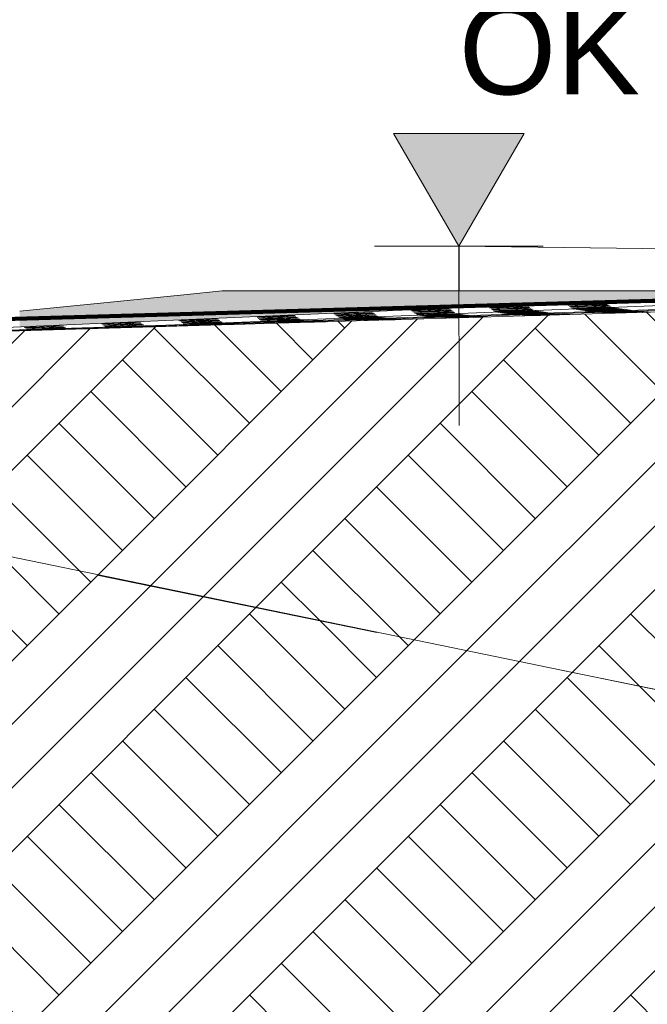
# Model space of a CAD drawing. Header units: metres. Extents: x -52 to 321, y -8 to 26.
# Tile 94 of 256: x 280.92 to 282.32, y -1.79 to 0.4. Entities that reach past the tile are written whole.
import ezdxf

# ---------------------------------------------------------------- set-up
doc = ezdxf.new("R2010")
doc.units = ezdxf.units.M
doc.header["$MEASUREMENT"] = 0
doc.linetypes.add('Strichlinie weit', pattern=[1.058333, 0.635, -0.423333])
for name, color, linetype in [('10 Stützmauer', 7, 'Continuous'), ('60 Auffüllung gesamt', 7, 'Continuous'), ('60 Gelände 2D Übersicht', 7, 'Continuous'), ('60 Gelände Hänle', 7, 'Continuous'), ('94 Genehmigungsplanung Bemaßung', 7, 'Continuous')]:
    doc.layers.add(name, color=color, linetype=linetype)
doc.styles.add('ERSTELLTER_STIL_2', font='arial.ttf')
pattern_1 = [(45, (33626.11544, -0.00275), (-0.2121320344, 0.2121320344), []), (45, (33626.0447, 0.06797), (-0.424264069, 0.424264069), []), (45, (33625.974, 0.1387), (-0.424264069, 0.424264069), []), (135, (33625.9033, 0.20939), (0.07071067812, 0.07071067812), [0.3, -0.3])]

msp = doc.modelspace()

# ---------------------------------------------------------------- hatches: boundary and pattern name
at = {"layer": '10 Stützmauer', "linetype": 'Continuous', "lineweight": 0, "true_color": 0x000000}
msp.add_hatch(color=18, dxfattribs=at).paths.add_polyline_path([(281.9008, -0.2027), (281.9019, -0.2027), (281.9019, -0.1027), (281.9008, -0.1027)])
at = {"layer": '60 Auffüllung gesamt', "linetype": 'Continuous', "lineweight": 18, "true_color": 0xffa8a8}
h = msp.add_hatch(dxfattribs=at)
h.set_pattern_fill('Boden__gewachsen_0002', color=21, style=0, pattern_type=2)
h.set_pattern_definition(pattern_1)
h.paths.add_polyline_path([(279.1961, -0.3426), (279.1961, -0.4426), (282.6232, -1.1489), (283.7799, -1.3923), (283.7799, -0.2027), (282.6232, -0.2412)])
at = {"layer": '60 Auffüllung gesamt', "linetype": 'Continuous', "lineweight": 0, "true_color": 0x000000}
for points in [[(281.2887, -0.2116), (281.1102, -0.2295), (281.1102, -0.2749), (281.2887, -0.267)], [(281.3736, -0.2027), (281.2887, -0.2116), (281.2887, -0.267), (281.3736, -0.2633)], [(281.3736, -0.2027), (281.3736, -0.2633), (281.4791, -0.2587), (281.4791, -0.2027)], [(281.6389, -0.2027), (281.4791, -0.2027), (281.4791, -0.2587), (281.6389, -0.2517)], [(281.7897, -0.2027), (281.6389, -0.2027), (281.6389, -0.2517), (281.7897, -0.245)], [(281.9313, -0.2027), (281.7897, -0.2027), (281.7897, -0.245), (281.9313, -0.2388)], [(281.9313, -0.2027), (281.9313, -0.2388), (282.0637, -0.233), (282.0637, -0.2027)], [(282.1868, -0.2027), (282.0637, -0.2027), (282.0637, -0.233), (282.1868, -0.2276)], [(282.3004, -0.2027), (282.1868, -0.2027), (282.1868, -0.2276), (282.3004, -0.2226)], [(282.4045, -0.2027), (282.3004, -0.2027), (282.3004, -0.2226), (282.4045, -0.218)], [(280.9231, -0.2474), (280.9231, -0.2831), (281.1102, -0.2749), (281.1102, -0.2295)]]:
    msp.add_hatch(color=18, dxfattribs=at).paths.add_polyline_path(points)
at = {"layer": '60 Gelände Hänle', "linetype": 'Continuous', "lineweight": 18, "true_color": 0x9f9f9f}
h = msp.add_hatch(dxfattribs=at)
h.set_pattern_fill('Boden__gewachsen_0002', color=253, style=0, pattern_type=2)
h.set_pattern_definition(pattern_1)
h.paths.add_polyline_path([(283.7799, -3.1027), (283.7799, -1.3923), (282.6232, -1.1489), (279.1961, -0.4426), (279.1961, -3.1027)])
at = {"layer": '94 Genehmigungsplanung Bemaßung', "linetype": 'Continuous', "lineweight": 13}
msp.add_hatch(color=7, dxfattribs=at).paths.add_polyline_path([(281.9008, -0.1027), (282.0461, 0.1476), (281.7556, 0.1476)])

# ---------------------------------------------------------------- linework, layer by layer
at = {"layer": '10 Stützmauer', "color": 7, "linetype": 'Continuous', "lineweight": 13}
for p, q in [((281.9008, -0.1027), (281.9008, -0.2027)), ((281.9008, -0.1027), (281.9019, -0.1027)), ((281.9019, -0.1027), (281.9019, -0.2027)), ((286.1352, -0.1625), (281.9019, -0.1027))]:
    msp.add_line(p, q, dxfattribs=at)
at = {"layer": '60 Auffüllung gesamt', "color": 255, "linetype": 'Continuous', "lineweight": 18}
for p, q in [((279.9156, -0.3213), (283.6542, -0.2027)), ((280.2386, -0.3118), (283.7439, -0.2027)), ((280.4136, -0.3055), (282.7515, -0.2027)), ((281.1102, -0.2295), (281.2887, -0.2116)), ((281.2127, -0.2802), (283.1709, -0.2027)), ((281.2887, -0.2116), (281.3736, -0.2027)), ((281.3736, -0.2027), (281.4791, -0.2027)), ((281.4791, -0.2027), (281.6389, -0.2027)), ((281.6389, -0.2027), (281.7897, -0.2027)), ((281.7897, -0.2027), (281.9313, -0.2027)), ((281.9313, -0.2027), (282.0637, -0.2027)), ((282.0637, -0.2027), (282.1868, -0.2027)), ((282.1868, -0.2027), (282.3004, -0.2027)), ((282.3004, -0.2027), (282.4045, -0.2027)), ((282.3027, -0.2507), (283.7439, -0.2027)), ((280.9231, -0.2474), (281.1102, -0.2295)), ((281.965, -0.2375), (282.0516, -0.2341)), ((281.9675, -0.2393), (282.0541, -0.2359)), ((281.9701, -0.2412), (282.0567, -0.2378)), ((281.9726, -0.243), (282.0592, -0.2396)), ((281.9777, -0.2369), (282.0213, -0.2354)), ((281.9802, -0.2387), (282.0238, -0.2373)), ((281.9827, -0.2406), (282.0263, -0.2391)), ((281.9852, -0.2424), (282.0288, -0.2409)), ((282.0009, -0.2361), (282.0439, -0.2342)), ((282.0034, -0.2379), (282.0464, -0.236)), ((282.006, -0.2397), (282.0489, -0.2378)), ((282.0085, -0.2416), (282.0515, -0.2396)), ((282.137, -0.2298), (282.2236, -0.2264)), ((282.1395, -0.2316), (282.2261, -0.2282)), ((282.142, -0.2334), (282.2286, -0.23)), ((282.1445, -0.2353), (282.2311, -0.2319)), ((282.147, -0.2371), (282.2336, -0.2337)), ((282.1495, -0.2389), (282.2361, -0.2355)), ((282.1521, -0.231), (282.1957, -0.2295)), ((282.1521, -0.2408), (282.2387, -0.2373)), ((282.1528, -0.2291), (282.1932, -0.2277)), ((282.1546, -0.2328), (282.1983, -0.2314)), ((282.1546, -0.2426), (282.2412, -0.2392)), ((282.1571, -0.2432), (282.2437, -0.2398)), ((282.1572, -0.2347), (282.2008, -0.2332)), ((282.1596, -0.2436), (282.2462, -0.2401)), ((282.1597, -0.2365), (282.2033, -0.235)), ((282.1621, -0.2439), (282.2487, -0.2405)), ((282.1622, -0.2383), (282.2058, -0.2368)), ((282.1646, -0.2443), (282.2512, -0.2409)), ((282.1647, -0.2401), (282.2083, -0.2387)), ((282.1672, -0.242), (282.2108, -0.2405)), ((282.1697, -0.2427), (282.2133, -0.241)), ((282.1729, -0.2283), (282.2159, -0.2264)), ((282.1754, -0.2302), (282.2184, -0.2282)), ((282.1779, -0.232), (282.2209, -0.2301)), ((282.1804, -0.2338), (282.2234, -0.2319)), ((282.1829, -0.2357), (282.2259, -0.2337)), ((282.1854, -0.2375), (282.2284, -0.2356)), ((282.1879, -0.2393), (282.2309, -0.2374)), ((282.1905, -0.2411), (282.2334, -0.2392)), ((282.193, -0.2418), (282.236, -0.24)), ((282.1955, -0.2421), (282.2385, -0.2404)), ((282.198, -0.2425), (282.241, -0.2407)), ((282.2005, -0.2429), (282.2435, -0.2411)), ((282.3114, -0.2239), (282.398, -0.2205)), ((282.314, -0.2257), (282.4006, -0.2223)), ((282.3165, -0.2275), (282.4031, -0.2241)), ((282.319, -0.2294), (282.4056, -0.2259)), ((281.4492, -0.2607), (281.5358, -0.2573)), ((281.4517, -0.2626), (281.5383, -0.2592)), ((281.4542, -0.2644), (281.5408, -0.261)), ((281.4567, -0.2662), (281.5433, -0.2628)), ((281.4618, -0.2601), (281.5054, -0.2587)), ((281.4643, -0.262), (281.508, -0.2605)), ((281.4668, -0.2638), (281.5105, -0.2623)), ((281.4851, -0.2593), (281.5281, -0.2574)), ((281.4876, -0.2611), (281.5306, -0.2592)), ((281.4901, -0.263), (281.5331, -0.261)), ((281.4926, -0.2648), (281.5356, -0.2629)), ((281.6211, -0.253), (281.7077, -0.2496)), ((281.6236, -0.2548), (281.7103, -0.2514)), ((281.6262, -0.2567), (281.7128, -0.2532)), ((281.6287, -0.2585), (281.7153, -0.2551)), ((281.6312, -0.2603), (281.7178, -0.2569)), ((281.6337, -0.2621), (281.7203, -0.2587)), ((281.6338, -0.2524), (281.6774, -0.2509)), ((281.6362, -0.2636), (281.7228, -0.2601)), ((281.6363, -0.2542), (281.6799, -0.2527)), ((281.6387, -0.2639), (281.7253, -0.2605)), ((281.6388, -0.256), (281.6824, -0.2546)), ((281.6412, -0.2643), (281.7278, -0.2609)), ((281.6413, -0.2579), (281.6849, -0.2564)), ((281.6437, -0.2646), (281.7303, -0.2612)), ((281.6438, -0.2597), (281.6874, -0.2582)), ((281.6463, -0.2615), (281.6899, -0.2601)), ((281.6463, -0.265), (281.7329, -0.2616)), ((281.6488, -0.263), (281.6925, -0.2614)), ((281.6488, -0.2653), (281.7354, -0.2619)), ((281.6513, -0.2657), (281.7379, -0.2623)), ((281.6514, -0.2634), (281.695, -0.2617)), ((281.6538, -0.2661), (281.7404, -0.2626)), ((281.6539, -0.2637), (281.6975, -0.2621)), ((281.6564, -0.2641), (281.7, -0.2624)), ((281.657, -0.2516), (281.7, -0.2496)), ((281.6589, -0.2645), (281.7025, -0.2628)), ((281.6595, -0.2534), (281.7025, -0.2515)), ((281.6621, -0.2552), (281.705, -0.2533)), ((281.6646, -0.2571), (281.7076, -0.2551)), ((281.6671, -0.2589), (281.7101, -0.2569)), ((281.6696, -0.2607), (281.7126, -0.2588)), ((281.6721, -0.2621), (281.7151, -0.2604)), ((281.6746, -0.2625), (281.7176, -0.2607)), ((281.6771, -0.2628), (281.7201, -0.2611)), ((281.6796, -0.2632), (281.7226, -0.2615)), ((281.6821, -0.2636), (281.7251, -0.2618)), ((281.6847, -0.2639), (281.7276, -0.2622)), ((281.6872, -0.2643), (281.7302, -0.2625)), ((281.6897, -0.2646), (281.7327, -0.2629)), ((281.6964, -0.2648), (281.7429, -0.263)), ((281.7931, -0.2453), (281.8797, -0.2418)), ((281.7956, -0.2471), (281.8822, -0.2437)), ((281.7981, -0.2489), (281.8847, -0.2455)), ((281.8006, -0.2507), (281.8872, -0.2473)), ((281.8031, -0.2526), (281.8897, -0.2492)), ((281.8056, -0.2544), (281.8922, -0.251)), ((281.8057, -0.2447), (281.8493, -0.2432)), ((281.8082, -0.2465), (281.8518, -0.245)), ((281.8082, -0.2562), (281.8948, -0.2528)), ((281.8107, -0.2483), (281.8544, -0.2468)), ((281.8107, -0.2569), (281.8973, -0.2535)), ((281.812, -0.2612), (281.8986, -0.2585)), ((281.8132, -0.2573), (281.8998, -0.2538)), ((281.8133, -0.2501), (281.8569, -0.2487)), ((281.8145, -0.2612), (281.9011, -0.2585)), ((281.8157, -0.2576), (281.9023, -0.2542)), ((281.8158, -0.252), (281.8594, -0.2505)), ((281.817, -0.2612), (281.9036, -0.2585)), ((281.8182, -0.258), (281.9048, -0.2545)), ((281.8183, -0.2538), (281.8619, -0.2523)), ((281.8195, -0.2613), (281.9061, -0.2585)), ((281.8207, -0.2583), (281.9073, -0.2549)), ((281.8208, -0.2556), (281.8644, -0.2541)), ((281.822, -0.2613), (281.9086, -0.2585)), ((281.8232, -0.2587), (281.9098, -0.2553)), ((281.8233, -0.2564), (281.8669, -0.2547)), ((281.8246, -0.2613), (281.9112, -0.2585)), ((281.8247, -0.2608), (281.8683, -0.2595)), ((281.8257, -0.259), (281.9123, -0.2556)), ((281.8258, -0.2567), (281.8694, -0.2551)), ((281.8271, -0.2613), (281.9137, -0.2585)), ((281.8272, -0.2608), (281.8708, -0.2595)), ((281.8282, -0.2594), (281.9148, -0.256)), ((281.8283, -0.2571), (281.8719, -0.2554)), ((281.829, -0.2438), (281.872, -0.2419)), ((281.8296, -0.2613), (281.9162, -0.2585)), ((281.8297, -0.2608), (281.8733, -0.2595)), ((281.8308, -0.2574), (281.8745, -0.2558)), ((281.8308, -0.2598), (281.9174, -0.2563)), ((281.8315, -0.2457), (281.8745, -0.2437)), ((281.8321, -0.2613), (281.9187, -0.2585)), ((281.8322, -0.2608), (281.8758, -0.2595)), ((281.8333, -0.2578), (281.877, -0.2561)), ((281.8333, -0.2601), (281.9199, -0.2567)), ((281.834, -0.2475), (281.877, -0.2455)), ((281.8346, -0.2613), (281.9212, -0.2585)), ((281.8347, -0.2609), (281.8783, -0.2595)), ((281.8359, -0.2582), (281.8795, -0.2565)), ((281.8365, -0.2493), (281.8795, -0.2474)), ((281.8371, -0.2613), (281.9237, -0.2586)), ((281.8372, -0.2609), (281.8808, -0.2595)), ((281.8384, -0.2585), (281.882, -0.2568)), ((281.839, -0.2511), (281.882, -0.2492)), ((281.8396, -0.2613), (281.9262, -0.2586)), ((281.8397, -0.2609), (281.8833, -0.2595)), ((281.8409, -0.2589), (281.8845, -0.2572)), ((281.8415, -0.253), (281.8845, -0.251)), ((281.8421, -0.2613), (281.9287, -0.2586)), ((281.8422, -0.2609), (281.8859, -0.2595)), ((281.8429, -0.2602), (281.9224, -0.257)), ((281.8434, -0.2592), (281.887, -0.2576)), ((281.8441, -0.2548), (281.887, -0.2529)), ((281.8446, -0.2613), (281.9313, -0.2586)), ((281.8448, -0.2609), (281.8884, -0.2595)), ((281.8459, -0.2596), (281.8895, -0.2579)), ((281.8466, -0.2555), (281.8896, -0.2537)), ((281.8472, -0.2613), (281.9338, -0.2586)), ((281.8473, -0.2609), (281.8909, -0.2595)), ((281.8479, -0.2601), (281.8909, -0.2587)), ((281.8484, -0.2599), (281.892, -0.2583)), ((281.8491, -0.2558), (281.8921, -0.2541)), ((281.8497, -0.2613), (281.9363, -0.2586)), ((281.8498, -0.2609), (281.8934, -0.2595)), ((281.8504, -0.2601), (281.8934, -0.2587)), ((281.8516, -0.2562), (281.8946, -0.2544)), ((281.8522, -0.2613), (281.9388, -0.2586)), ((281.8523, -0.2609), (281.8959, -0.2595)), ((281.8529, -0.2601), (281.8959, -0.2587)), ((281.8541, -0.2565), (281.8971, -0.2548)), ((281.8547, -0.2613), (281.9413, -0.2586)), ((281.8548, -0.2609), (281.8984, -0.2595)), ((281.8554, -0.2601), (281.8984, -0.2587)), ((281.8566, -0.2569), (281.8996, -0.2551)), ((281.8572, -0.2613), (281.9438, -0.2586)), ((281.8573, -0.2609), (281.9009, -0.2595)), ((281.8579, -0.2601), (281.9009, -0.2587)), ((281.8591, -0.2573), (281.9021, -0.2555)), ((281.8597, -0.2614), (281.8709, -0.261)), ((281.8598, -0.2609), (281.9034, -0.2595)), ((281.8604, -0.2601), (281.9034, -0.2588)), ((281.8616, -0.2576), (281.9046, -0.2559)), ((281.8622, -0.2616), (281.9488, -0.2587)), ((281.8623, -0.2609), (281.9059, -0.2595)), ((281.863, -0.2601), (281.9059, -0.2588)), ((281.8641, -0.258), (281.9071, -0.2562)), ((281.8647, -0.2618), (281.9513, -0.2589)), ((281.8648, -0.2609), (281.9085, -0.2596)), ((281.8655, -0.2601), (281.9084, -0.2588)), ((281.8667, -0.2583), (281.9096, -0.2566)), ((281.8673, -0.262), (281.9539, -0.2591)), ((281.8674, -0.2609), (281.911, -0.2596)), ((281.868, -0.2601), (281.911, -0.2588)), ((281.8692, -0.2587), (281.9122, -0.2569)), ((281.8698, -0.2623), (281.9564, -0.2594)), ((281.8699, -0.2609), (281.9135, -0.2596)), ((281.8705, -0.2602), (281.9135, -0.2588)), ((281.8709, -0.261), (281.9463, -0.2586)), ((281.8717, -0.259), (281.9147, -0.2573)), ((281.8723, -0.2625), (281.9589, -0.2596)), ((281.8724, -0.2609), (281.916, -0.2596)), ((281.873, -0.2602), (281.916, -0.2588)), ((281.8748, -0.2627), (281.9614, -0.2598)), ((281.8749, -0.2611), (281.9185, -0.2597)), ((281.8755, -0.2602), (281.9185, -0.2588)), ((281.8773, -0.2629), (281.9639, -0.26)), ((281.8774, -0.2614), (281.921, -0.26)), ((281.878, -0.2602), (281.921, -0.2588)), ((281.8798, -0.2631), (281.9664, -0.2603)), ((281.8799, -0.2616), (281.9235, -0.2602)), ((281.8805, -0.2602), (281.9235, -0.2588)), ((281.8824, -0.2618), (281.926, -0.2604)), ((281.883, -0.2602), (281.926, -0.2588)), ((281.8849, -0.262), (281.9286, -0.2606)), ((281.8856, -0.2602), (281.9285, -0.2588)), ((281.8874, -0.2623), (281.9311, -0.2608)), ((281.8881, -0.2602), (281.931, -0.2588)), ((281.89, -0.2625), (281.9336, -0.2611)), ((281.8906, -0.2602), (281.9336, -0.2588)), ((281.8925, -0.2627), (281.9361, -0.2613)), ((281.8931, -0.2602), (281.9361, -0.2588)), ((281.8956, -0.2602), (281.9386, -0.2588)), ((281.897, -0.2585), (281.9172, -0.2576)), ((281.8981, -0.2604), (281.9411, -0.2589)), ((281.9006, -0.2606), (281.9436, -0.2591)), ((281.9015, -0.2583), (281.9249, -0.2574)), ((281.9031, -0.2608), (281.9461, -0.2594)), ((281.9056, -0.2611), (281.9486, -0.2596)), ((281.9082, -0.2613), (281.9511, -0.2598)), ((281.9107, -0.2615), (281.9536, -0.26)), ((281.9132, -0.2617), (281.9562, -0.2602)), ((281.9157, -0.2619), (281.9587, -0.2605)), ((281.9336, -0.2616), (281.9612, -0.2607)), ((281.9382, -0.2615), (281.9689, -0.2605)), ((281.9751, -0.2448), (282.0617, -0.2414)), ((281.9776, -0.2467), (282.0642, -0.2433)), ((281.9801, -0.2485), (282.0667, -0.2451)), ((281.9826, -0.2499), (282.0692, -0.2464)), ((281.984, -0.2557), (282.0706, -0.253)), ((281.9851, -0.2502), (282.0717, -0.2468)), ((281.9865, -0.2557), (282.0731, -0.253)), ((281.9876, -0.2506), (282.0742, -0.2472)), ((281.9877, -0.2442), (282.0313, -0.2427)), ((281.989, -0.2558), (282.0756, -0.253)), ((281.9901, -0.2509), (282.0767, -0.2475)), ((281.9902, -0.2461), (282.0338, -0.2446)), ((281.9915, -0.2558), (282.0781, -0.253)), ((281.9927, -0.2479), (282.0364, -0.2464)), ((281.9927, -0.2513), (282.0793, -0.2479)), ((281.994, -0.2558), (282.0806, -0.253)), ((281.9952, -0.2517), (282.0818, -0.2482)), ((281.9953, -0.2493), (282.0389, -0.2477)), ((281.9965, -0.2558), (282.0831, -0.253)), ((281.9966, -0.2553), (282.0402, -0.254)), ((281.9977, -0.252), (282.0843, -0.2486)), ((281.9978, -0.2497), (282.0414, -0.248)), ((281.999, -0.2558), (282.0856, -0.253)), ((281.9991, -0.2553), (282.0427, -0.254)), ((282.0002, -0.2524), (282.0868, -0.249)), ((282.0003, -0.2501), (282.0439, -0.2484)), ((282.0015, -0.2558), (282.0881, -0.253)), ((282.0016, -0.2553), (282.0452, -0.254)), ((282.0027, -0.2527), (282.0893, -0.2493)), ((282.0028, -0.2504), (282.0464, -0.2488)), ((282.004, -0.2558), (282.0906, -0.253)), ((282.0041, -0.2554), (282.0478, -0.254)), ((282.0052, -0.2531), (282.0918, -0.2497)), ((282.0053, -0.2508), (282.0489, -0.2491)), ((282.0066, -0.2558), (282.0932, -0.2531)), ((282.0067, -0.2554), (282.0503, -0.254)), ((282.0077, -0.2534), (282.0943, -0.25)), ((282.0078, -0.2511), (282.0514, -0.2495)), ((282.0091, -0.2558), (282.0957, -0.2531)), ((282.0092, -0.2554), (282.0528, -0.254)), ((282.0102, -0.2538), (282.0968, -0.2504)), ((282.0103, -0.2515), (282.0539, -0.2498)), ((282.011, -0.2434), (282.054, -0.2415)), ((282.0116, -0.2558), (282.0982, -0.2531)), ((282.0117, -0.2554), (282.0553, -0.254)), ((282.0127, -0.2542), (282.0994, -0.2507)), ((282.0128, -0.2518), (282.0564, -0.2502)), ((282.0135, -0.2452), (282.0565, -0.2433)), ((282.0141, -0.2558), (282.1007, -0.2531)), ((282.0142, -0.2554), (282.0578, -0.254)), ((282.0153, -0.2522), (282.059, -0.2505)), ((282.0153, -0.2545), (282.1019, -0.2511)), ((282.016, -0.2471), (282.059, -0.2451)), ((282.0166, -0.2558), (282.1032, -0.2531)), ((282.0167, -0.2554), (282.0603, -0.254)), ((282.0179, -0.2526), (282.0615, -0.2509)), ((282.0185, -0.2484), (282.0615, -0.2467)), ((282.0191, -0.2558), (282.1057, -0.2531)), ((282.0192, -0.2554), (282.0628, -0.254)), ((282.0198, -0.2546), (282.0628, -0.2532)), ((282.0204, -0.2529), (282.064, -0.2513)), ((282.021, -0.2488), (282.064, -0.247)), ((282.0216, -0.2558), (282.1082, -0.2531)), ((282.0217, -0.2554), (282.0653, -0.254)), ((282.0223, -0.2546), (282.0653, -0.2532)), ((282.0229, -0.2533), (282.0665, -0.2516)), ((282.0235, -0.2492), (282.0665, -0.2474)), ((282.0241, -0.2558), (282.1107, -0.2531)), ((282.0242, -0.2554), (282.0678, -0.254)), ((282.0249, -0.2546), (282.0678, -0.2532)), ((282.0254, -0.2536), (282.069, -0.252)), ((282.026, -0.2495), (282.069, -0.2478)), ((282.0266, -0.2558), (282.1132, -0.2531)), ((282.0267, -0.2554), (282.0704, -0.254)), ((282.0274, -0.2546), (282.0704, -0.2532)), ((282.0279, -0.254), (282.0715, -0.2523)), ((282.0286, -0.2499), (282.0715, -0.2481)), ((282.0292, -0.2558), (282.1158, -0.2531)), ((282.0293, -0.2554), (282.0729, -0.254)), ((282.0299, -0.2546), (282.0729, -0.2533)), ((282.0311, -0.2502), (282.0741, -0.2485)), ((282.0317, -0.2559), (282.1183, -0.2531)), ((282.0318, -0.2554), (282.0754, -0.254)), ((282.0324, -0.2546), (282.0754, -0.2533)), ((282.0336, -0.2506), (282.0766, -0.2488)), ((282.0342, -0.2559), (282.1208, -0.2531)), ((282.0343, -0.2554), (282.0779, -0.2541)), ((282.0349, -0.2546), (282.0779, -0.2533)), ((282.0361, -0.251), (282.0791, -0.2492)), ((282.0367, -0.2559), (282.0826, -0.2544)), ((282.0368, -0.2554), (282.0804, -0.2541)), ((282.0374, -0.2546), (282.0804, -0.2533)), ((282.0386, -0.2513), (282.0816, -0.2496)), ((282.0392, -0.2562), (282.1258, -0.2533)), ((282.0393, -0.2554), (282.0829, -0.2541)), ((282.0399, -0.2547), (282.0829, -0.2533)), ((282.0411, -0.2517), (282.0841, -0.2499)), ((282.0417, -0.2564), (282.1283, -0.2535)), ((282.0418, -0.2554), (282.0854, -0.2541)), ((282.0424, -0.2547), (282.0854, -0.2533)), ((282.0436, -0.252), (282.0866, -0.2503)), ((282.0442, -0.2566), (282.1308, -0.2537)), ((282.0443, -0.2554), (282.0879, -0.2541)), ((282.0449, -0.2547), (282.0879, -0.2533)), ((282.0461, -0.2524), (282.0891, -0.2506)), ((282.0467, -0.2568), (282.1333, -0.2539)), ((282.0468, -0.2555), (282.0905, -0.2541)), ((282.0475, -0.2537), (282.074, -0.2527)), ((282.0475, -0.2547), (282.0904, -0.2533)), ((282.0479, -0.2537), (282.1044, -0.2515)), ((282.0486, -0.2527), (282.0916, -0.251)), ((282.0492, -0.257), (282.1358, -0.2542)), ((282.0493, -0.2555), (282.0917, -0.2541)), ((282.05, -0.2547), (282.093, -0.2533)), ((282.0512, -0.2531), (282.0941, -0.2513)), ((282.0518, -0.2573), (282.1384, -0.2544)), ((282.0519, -0.2557), (282.0955, -0.2543)), ((282.0525, -0.2547), (282.0955, -0.2533)), ((282.0537, -0.2535), (282.0967, -0.2517)), ((282.0543, -0.2575), (282.1409, -0.2546)), ((282.0544, -0.2559), (282.098, -0.2545)), ((282.055, -0.2547), (282.098, -0.2533)), ((282.0568, -0.2577), (282.1434, -0.2548)), ((282.0569, -0.2562), (282.1005, -0.2548)), ((282.0575, -0.2547), (282.1005, -0.2533)), ((282.0594, -0.2564), (282.103, -0.255)), ((282.06, -0.2547), (282.103, -0.2533)), ((282.0619, -0.2566), (282.1055, -0.2552)), ((282.0621, -0.2578), (282.1459, -0.255)), ((282.0625, -0.2547), (282.1055, -0.2533)), ((282.0644, -0.2568), (282.108, -0.2554)), ((282.065, -0.2547), (282.108, -0.2533)), ((282.0669, -0.257), (282.1105, -0.2556)), ((282.0675, -0.2547), (282.1105, -0.2533)), ((282.0694, -0.2573), (282.1131, -0.2559)), ((282.0701, -0.2547), (282.113, -0.2533)), ((282.072, -0.2575), (282.1156, -0.2561)), ((282.0726, -0.2547), (282.0787, -0.2545)), ((282.0751, -0.255), (282.1181, -0.2535)), ((282.0776, -0.2552), (282.1206, -0.2537)), ((282.0787, -0.2545), (282.1156, -0.2534)), ((282.0801, -0.2554), (282.1231, -0.2539)), ((282.0826, -0.2544), (282.1233, -0.2531)), ((282.0826, -0.2556), (282.1256, -0.2542)), ((282.0851, -0.2558), (282.1281, -0.2544)), ((282.0876, -0.2561), (282.1306, -0.2546)), ((282.0901, -0.2563), (282.1331, -0.2548)), ((282.0917, -0.2541), (282.093, -0.2541)), ((282.0927, -0.2565), (282.1356, -0.255)), ((282.0952, -0.2567), (282.1382, -0.2553)), ((282.0987, -0.2521), (282.0992, -0.2521)), ((282.1065, -0.2518), (282.1069, -0.2518)), ((282.135, -0.2557), (282.1407, -0.2555)), ((282.1447, -0.2554), (282.1484, -0.2553)), ((282.1584, -0.2503), (282.245, -0.2475)), ((282.1609, -0.2503), (282.2475, -0.2475)), ((282.1634, -0.2503), (282.25, -0.2475)), ((282.1659, -0.2503), (282.2525, -0.2475)), ((282.1671, -0.2446), (282.2537, -0.2412)), ((282.1685, -0.2503), (282.2551, -0.2475)), ((282.1696, -0.245), (282.2562, -0.2416)), ((282.171, -0.2503), (282.2576, -0.2475)), ((282.1711, -0.2498), (282.2147, -0.2485)), ((282.1721, -0.2454), (282.2587, -0.2419)), ((282.1722, -0.243), (282.2158, -0.2414)), ((282.1735, -0.2503), (282.2601, -0.2475)), ((282.1736, -0.2499), (282.2172, -0.2485)), ((282.1747, -0.2434), (282.2183, -0.2417)), ((282.1747, -0.2457), (282.2613, -0.2423)), ((282.176, -0.2503), (282.2626, -0.2475)), ((282.1761, -0.2499), (282.2197, -0.2485)), ((282.1772, -0.2438), (282.2209, -0.2421)), ((282.1772, -0.2461), (282.2638, -0.2426)), ((282.1785, -0.2503), (282.2651, -0.2476)), ((282.1786, -0.2499), (282.2222, -0.2485)), ((282.1797, -0.2464), (282.2663, -0.243)), ((282.1798, -0.2441), (282.2234, -0.2424)), ((282.181, -0.2503), (282.2676, -0.2476)), ((282.1811, -0.2499), (282.2247, -0.2485)), ((282.1822, -0.2468), (282.2688, -0.2434)), ((282.1823, -0.2445), (282.2259, -0.2428)), ((282.1835, -0.2503), (282.2701, -0.2476)), ((282.1836, -0.2499), (282.2272, -0.2485)), ((282.1847, -0.2471), (282.2713, -0.2437)), ((282.1848, -0.2448), (282.2284, -0.2432)), ((282.186, -0.2503), (282.2726, -0.2476)), ((282.1861, -0.2499), (282.2297, -0.2485)), ((282.1872, -0.2475), (282.2738, -0.2441)), ((282.1873, -0.2452), (282.2309, -0.2435)), ((282.1885, -0.2503), (282.2751, -0.2476)), ((282.1886, -0.2499), (282.2323, -0.2485)), ((282.1897, -0.2479), (282.2763, -0.2444)), ((282.1898, -0.2455), (282.2334, -0.2439)), ((282.1911, -0.2503), (282.2777, -0.2476)), ((282.1912, -0.2499), (282.2348, -0.2485)), ((282.1922, -0.2482), (282.2788, -0.2448)), ((282.1923, -0.2459), (282.2359, -0.2442)), ((282.1936, -0.2503), (282.2802, -0.2476)), ((282.1937, -0.2499), (282.2373, -0.2485)), ((282.1943, -0.2491), (282.2373, -0.2477)), ((282.1947, -0.2486), (282.2813, -0.2451)), ((282.1948, -0.2463), (282.2384, -0.2446)), ((282.1961, -0.2503), (282.2827, -0.2476)), ((282.1962, -0.2499), (282.2398, -0.2485)), ((282.1968, -0.2491), (282.2398, -0.2477)), ((282.1973, -0.2466), (282.241, -0.2449)), ((282.1973, -0.2489), (282.2839, -0.2455)), ((282.1986, -0.2503), (282.2852, -0.2476)), ((282.1987, -0.2499), (282.2423, -0.2485)), ((282.1993, -0.2491), (282.2423, -0.2478)), ((282.1998, -0.247), (282.2435, -0.2453)), ((282.2011, -0.2504), (282.2877, -0.2476)), ((282.2012, -0.2499), (282.2448, -0.2485)), ((282.2018, -0.2491), (282.2448, -0.2478)), ((282.2024, -0.2473), (282.246, -0.2457)), ((282.203, -0.2432), (282.246, -0.2415)), ((282.2036, -0.2504), (282.2902, -0.2476)), ((282.2037, -0.2499), (282.2473, -0.2486)), ((282.2043, -0.2491), (282.2473, -0.2478)), ((282.2049, -0.2477), (282.2485, -0.246)), ((282.2055, -0.2436), (282.2485, -0.2418)), ((282.2061, -0.2504), (282.2927, -0.2476)), ((282.2062, -0.2499), (282.2498, -0.2486)), ((282.2068, -0.2491), (282.2498, -0.2478)), ((282.2074, -0.248), (282.251, -0.2464)), ((282.208, -0.2439), (282.251, -0.2422)), ((282.2086, -0.2504), (282.2952, -0.2476)), ((282.2087, -0.2499), (282.2524, -0.2486)), ((282.2094, -0.2492), (282.2523, -0.2478)), ((282.2099, -0.2484), (282.2535, -0.2467)), ((282.2105, -0.2443), (282.2535, -0.2425)), ((282.2111, -0.2504), (282.2977, -0.2476)), ((282.2113, -0.2499), (282.2549, -0.2486)), ((282.2119, -0.2492), (282.2549, -0.2478)), ((282.2131, -0.2446), (282.256, -0.2429)), ((282.2137, -0.2505), (282.2942, -0.2478)), ((282.2138, -0.2499), (282.2574, -0.2486)), ((282.2144, -0.2492), (282.2574, -0.2478)), ((282.2156, -0.245), (282.2586, -0.2432)), ((282.2162, -0.2507), (282.3028, -0.2479)), ((282.2163, -0.25), (282.2599, -0.2486)), ((282.2169, -0.2492), (282.2599, -0.2478)), ((282.2181, -0.2454), (282.2611, -0.2436)), ((282.2187, -0.251), (282.3053, -0.2481)), ((282.2188, -0.25), (282.2624, -0.2486)), ((282.2194, -0.2492), (282.2624, -0.2478)), ((282.2206, -0.2457), (282.2636, -0.244)), ((282.2212, -0.2512), (282.3078, -0.2483)), ((282.2213, -0.25), (282.2649, -0.2486)), ((282.2219, -0.2492), (282.2649, -0.2478)), ((282.2231, -0.2461), (282.2661, -0.2443)), ((282.2237, -0.2514), (282.3103, -0.2485)), ((282.2238, -0.25), (282.2674, -0.2486)), ((282.2244, -0.2492), (282.2674, -0.2478)), ((282.2256, -0.2464), (282.2686, -0.2447)), ((282.2262, -0.2516), (282.3128, -0.2487)), ((282.2263, -0.2501), (282.2699, -0.2487)), ((282.2269, -0.2492), (282.2699, -0.2478)), ((282.2281, -0.2468), (282.2711, -0.245)), ((282.2287, -0.2518), (282.3153, -0.249)), ((282.2288, -0.2503), (282.2724, -0.2489)), ((282.2294, -0.2492), (282.2724, -0.2478)), ((282.2306, -0.2471), (282.2736, -0.2454)), ((282.2312, -0.2521), (282.3178, -0.2492)), ((282.2313, -0.2505), (282.275, -0.2491)), ((282.232, -0.2492), (282.2749, -0.2478)), ((282.2331, -0.2475), (282.2761, -0.2457)), ((282.2338, -0.2523), (282.3204, -0.2494)), ((282.2339, -0.2507), (282.2775, -0.2493)), ((282.2345, -0.2492), (282.2775, -0.2478)), ((282.2363, -0.2525), (282.3229, -0.2496)), ((282.2364, -0.251), (282.28, -0.2495)), ((282.237, -0.2492), (282.28, -0.2478)), ((282.2389, -0.2512), (282.2825, -0.2498)), ((282.2395, -0.2492), (282.2825, -0.2478)), ((282.2414, -0.2514), (282.285, -0.25)), ((282.242, -0.2492), (282.285, -0.2479)), ((282.2439, -0.2516), (282.2875, -0.2502)), ((282.2445, -0.2492), (282.2875, -0.2479)), ((282.2464, -0.2518), (282.29, -0.2504)), ((282.247, -0.2492), (282.29, -0.2479)), ((282.2489, -0.2521), (282.2925, -0.2506)), ((282.2495, -0.2493), (282.2802, -0.2483)), ((282.25, -0.2473), (282.2786, -0.2461)), ((282.252, -0.2495), (282.295, -0.2481)), ((282.253, -0.2472), (282.2864, -0.2459)), ((282.2546, -0.2498), (282.2975, -0.2483)), ((282.2571, -0.25), (282.3001, -0.2485)), ((282.2596, -0.2502), (282.3026, -0.2487)), ((282.2621, -0.2504), (282.3051, -0.249)), ((282.2646, -0.2506), (282.3076, -0.2492)), ((282.2671, -0.2509), (282.3101, -0.2494)), ((282.2679, -0.2517), (282.2951, -0.2509)), ((282.2687, -0.2517), (282.3254, -0.2498)), ((282.2696, -0.2511), (282.3126, -0.2496)), ((282.2721, -0.2513), (282.3151, -0.2498)), ((282.2746, -0.2515), (282.3176, -0.2501)), ((282.2802, -0.2483), (282.2925, -0.2479)), ((282.2942, -0.2478), (282.3003, -0.2476)), ((282.3088, -0.2505), (282.3201, -0.2502)), ((282.31, -0.2505), (282.3279, -0.2499)), ((280.9333, -0.284), (281.0199, -0.2805)), ((280.9359, -0.2858), (281.0225, -0.2824)), ((280.9384, -0.2876), (281.025, -0.2842)), ((280.946, -0.2834), (280.9896, -0.2819)), ((280.9485, -0.2852), (280.9921, -0.2837)), ((280.9692, -0.2825), (281.0122, -0.2806)), ((280.9718, -0.2844), (281.0147, -0.2824)), ((280.9743, -0.2862), (281.0173, -0.2842)), ((281.1053, -0.2762), (281.1919, -0.2728)), ((281.1078, -0.278), (281.1944, -0.2746)), ((281.1103, -0.2799), (281.1969, -0.2765)), ((281.1128, -0.2817), (281.1994, -0.2783)), ((281.1179, -0.2756), (281.1615, -0.2741)), ((281.1192, -0.2832), (281.2058, -0.2805)), ((281.1204, -0.2774), (281.1641, -0.276)), ((281.1217, -0.2832), (281.2083, -0.2805)), ((281.123, -0.2793), (281.1666, -0.2778)), ((281.1242, -0.2832), (281.2108, -0.2805)), ((281.1255, -0.2811), (281.1691, -0.2796)), ((281.1267, -0.2832), (281.2133, -0.2805)), ((281.1292, -0.2832), (281.2158, -0.2805)), ((281.1317, -0.2832), (281.2183, -0.2805)), ((281.1318, -0.2828), (281.1755, -0.2814)), ((281.1343, -0.2832), (281.2209, -0.2805)), ((281.1344, -0.2828), (281.178, -0.2814)), ((281.1368, -0.2832), (281.2234, -0.2805)), ((281.1369, -0.2828), (281.1805, -0.2814)), ((281.1393, -0.2833), (281.2259, -0.2805)), ((281.1394, -0.2828), (281.183, -0.2814)), ((281.1412, -0.2748), (281.1842, -0.2729)), ((281.1418, -0.2833), (281.2284, -0.2805)), ((281.1419, -0.2828), (281.1855, -0.2814)), ((281.1437, -0.2766), (281.1867, -0.2747)), ((281.1443, -0.2833), (281.2309, -0.2805)), ((281.1444, -0.2828), (281.188, -0.2815)), ((281.1462, -0.2784), (281.1892, -0.2765)), ((281.1468, -0.2833), (281.2334, -0.2805)), ((281.1469, -0.2828), (281.1905, -0.2815)), ((281.1487, -0.2803), (281.1917, -0.2783)), ((281.1493, -0.2833), (281.2359, -0.2805)), ((281.1494, -0.2828), (281.193, -0.2815)), ((281.151, -0.2821), (281.2019, -0.2801)), ((281.1512, -0.2821), (281.1942, -0.2802)), ((281.1518, -0.2833), (281.2384, -0.2805)), ((281.1519, -0.2828), (281.1956, -0.2815)), ((281.1543, -0.2833), (281.1654, -0.2829)), ((281.1544, -0.2829), (281.1981, -0.2815)), ((281.1551, -0.2821), (281.1981, -0.2807)), ((281.1569, -0.2835), (281.2435, -0.2806)), ((281.157, -0.2829), (281.2006, -0.2815)), ((281.1576, -0.2821), (281.2006, -0.2807)), ((281.1591, -0.2819), (281.1716, -0.2815)), ((281.1594, -0.2837), (281.246, -0.2809)), ((281.1595, -0.2829), (281.2031, -0.2815)), ((281.1601, -0.2821), (281.2031, -0.2807)), ((281.1619, -0.284), (281.2485, -0.2811)), ((281.162, -0.2829), (281.2056, -0.2815)), ((281.1626, -0.2821), (281.2056, -0.2807)), ((281.1644, -0.2842), (281.251, -0.2813)), ((281.1645, -0.2829), (281.2081, -0.2815)), ((281.1651, -0.2821), (281.2081, -0.2807)), ((281.1655, -0.2829), (281.2409, -0.2805)), ((281.167, -0.2829), (281.2106, -0.2815)), ((281.1676, -0.2821), (281.2106, -0.2807)), ((281.1695, -0.2831), (281.2131, -0.2817)), ((281.1701, -0.2821), (281.2131, -0.2807)), ((281.172, -0.2833), (281.2156, -0.2819)), ((281.1726, -0.2821), (281.2156, -0.2807)), ((281.1745, -0.2835), (281.2182, -0.2821)), ((281.1752, -0.2821), (281.2181, -0.2807)), ((281.1771, -0.2837), (281.2207, -0.2823)), ((281.1777, -0.2821), (281.2207, -0.2807)), ((281.1802, -0.2821), (281.2232, -0.2808)), ((281.1827, -0.2821), (281.2257, -0.2808)), ((281.1852, -0.2821), (281.2282, -0.2808)), ((281.1877, -0.2821), (281.2307, -0.2808)), ((281.1902, -0.2821), (281.2332, -0.2808)), ((281.1927, -0.2823), (281.2357, -0.2809)), ((281.193, -0.2835), (281.2232, -0.2826)), ((281.1945, -0.2835), (281.2535, -0.2815)), ((281.1952, -0.2825), (281.2382, -0.2811)), ((281.1978, -0.2828), (281.2407, -0.2813)), ((281.2003, -0.283), (281.2433, -0.2815)), ((281.2028, -0.2832), (281.2458, -0.2817)), ((281.2772, -0.2685), (281.3638, -0.2651)), ((281.2798, -0.2703), (281.3664, -0.2669)), ((281.2823, -0.2721), (281.3689, -0.2687)), ((281.2848, -0.274), (281.3714, -0.2706)), ((281.2873, -0.2758), (281.3739, -0.2724)), ((281.2898, -0.2772), (281.3764, -0.2738)), ((281.2899, -0.2679), (281.3335, -0.2664)), ((281.2911, -0.2777), (281.3777, -0.275)), ((281.2923, -0.2776), (281.3789, -0.2742)), ((281.2924, -0.2697), (281.336, -0.2682)), ((281.2936, -0.2777), (281.3802, -0.275)), ((281.2949, -0.2715), (281.3385, -0.2701)), ((281.2962, -0.2777), (281.3828, -0.275)), ((281.2974, -0.2734), (281.341, -0.2719)), ((281.2987, -0.2777), (281.3853, -0.275)), ((281.2999, -0.2752), (281.3435, -0.2737)), ((281.3012, -0.2777), (281.3878, -0.275)), ((281.3024, -0.2767), (281.3461, -0.2751)), ((281.3037, -0.2777), (281.3903, -0.275)), ((281.3038, -0.2773), (281.3474, -0.2759)), ((281.3049, -0.2771), (281.3486, -0.2754)), ((281.3062, -0.2777), (281.3928, -0.275)), ((281.3063, -0.2773), (281.3499, -0.2759)), ((281.3087, -0.2778), (281.3953, -0.275)), ((281.3088, -0.2773), (281.3524, -0.2759)), ((281.3112, -0.2778), (281.3978, -0.275)), ((281.3113, -0.2773), (281.3549, -0.2759)), ((281.3131, -0.267), (281.3561, -0.2651)), ((281.3137, -0.2778), (281.4003, -0.275)), ((281.3138, -0.2773), (281.3575, -0.276)), ((281.3157, -0.2689), (281.3586, -0.2669)), ((281.3162, -0.2778), (281.4029, -0.275)), ((281.3163, -0.2773), (281.36, -0.276)), ((281.3182, -0.2707), (281.3612, -0.2688)), ((281.3188, -0.2778), (281.4054, -0.275)), ((281.3189, -0.2773), (281.3625, -0.276)), ((281.3207, -0.2725), (281.3637, -0.2706)), ((281.3213, -0.2778), (281.4079, -0.275)), ((281.3214, -0.2773), (281.365, -0.276)), ((281.3232, -0.2744), (281.3662, -0.2724)), ((281.3238, -0.2778), (281.4104, -0.275)), ((281.3239, -0.2773), (281.3675, -0.276)), ((281.3257, -0.2758), (281.3687, -0.2741)), ((281.3263, -0.2778), (281.4129, -0.275)), ((281.3264, -0.2774), (281.37, -0.276)), ((281.327, -0.2766), (281.37, -0.2752)), ((281.3282, -0.2762), (281.3712, -0.2744)), ((281.3288, -0.2778), (281.4154, -0.2751)), ((281.3289, -0.2774), (281.3725, -0.276)), ((281.3295, -0.2766), (281.3725, -0.2752)), ((281.3313, -0.2779), (281.3771, -0.2764)), ((281.3314, -0.2774), (281.375, -0.276)), ((281.332, -0.2766), (281.375, -0.2752)), ((281.3338, -0.2781), (281.4204, -0.2752)), ((281.3339, -0.2774), (281.3775, -0.276)), ((281.3346, -0.2766), (281.3775, -0.2752)), ((281.3363, -0.2783), (281.4229, -0.2754)), ((281.3364, -0.2774), (281.3801, -0.276)), ((281.3371, -0.2766), (281.38, -0.2752)), ((281.3389, -0.2785), (281.4255, -0.2757)), ((281.339, -0.2774), (281.3826, -0.276)), ((281.3396, -0.2766), (281.3826, -0.2752)), ((281.3414, -0.2788), (281.428, -0.2759)), ((281.3415, -0.2774), (281.3851, -0.276)), ((281.3421, -0.2766), (281.3851, -0.2752)), ((281.3422, -0.2761), (281.3737, -0.2748)), ((281.3439, -0.279), (281.4305, -0.2761)), ((281.344, -0.2774), (281.3861, -0.2761)), ((281.3446, -0.2766), (281.3876, -0.2752)), ((281.3448, -0.276), (281.3814, -0.2745)), ((281.3465, -0.2777), (281.3901, -0.2762)), ((281.3471, -0.2766), (281.3901, -0.2752)), ((281.3483, -0.2759), (281.3511, -0.2758)), ((281.349, -0.2779), (281.3926, -0.2765)), ((281.3496, -0.2766), (281.3926, -0.2752)), ((281.3515, -0.2781), (281.3951, -0.2767)), ((281.3521, -0.2766), (281.3951, -0.2753)), ((281.354, -0.2783), (281.3976, -0.2769)), ((281.3546, -0.2766), (281.3976, -0.2753)), ((281.3565, -0.2785), (281.4002, -0.2771)), ((281.3572, -0.2766), (281.4001, -0.2753)), ((281.3597, -0.2766), (281.4026, -0.2753)), ((281.3622, -0.2767), (281.4052, -0.2753)), ((281.3647, -0.2767), (281.4077, -0.2753)), ((281.3672, -0.2767), (281.3732, -0.2765)), ((281.3697, -0.2769), (281.4127, -0.2754)), ((281.3722, -0.2771), (281.4152, -0.2757)), ((281.3732, -0.2765), (281.4102, -0.2753)), ((281.3747, -0.2773), (281.4177, -0.2759)), ((281.3771, -0.2764), (281.4179, -0.2751)), ((281.3772, -0.2776), (281.4202, -0.2761)), ((281.3798, -0.2778), (281.4227, -0.2763)), ((281.3861, -0.2761), (281.3876, -0.276)), ((281.3968, -0.2775), (281.4252, -0.2765)), ((281.4011, -0.2774), (281.433, -0.2763)), ((281.4592, -0.2681), (281.5458, -0.2646)), ((281.4617, -0.2699), (281.5483, -0.2665)), ((281.4643, -0.2706), (281.5509, -0.2672)), ((281.4656, -0.2722), (281.5522, -0.2695)), ((281.4668, -0.2709), (281.5534, -0.2675)), ((281.4681, -0.2722), (281.5547, -0.2695)), ((281.4693, -0.2713), (281.5559, -0.2679)), ((281.4694, -0.2656), (281.513, -0.2641)), ((281.4706, -0.2722), (281.5572, -0.2695)), ((281.4718, -0.2717), (281.5584, -0.2682)), ((281.4719, -0.2674), (281.5155, -0.266)), ((281.4731, -0.2722), (281.5597, -0.2695)), ((281.4744, -0.2693), (281.518, -0.2678)), ((281.4756, -0.2722), (281.5622, -0.2695)), ((281.4769, -0.2701), (281.5205, -0.2684)), ((281.4782, -0.2722), (281.5648, -0.2695)), ((281.4783, -0.2718), (281.5219, -0.2704)), ((281.4794, -0.2704), (281.523, -0.2687)), ((281.4807, -0.2723), (281.5673, -0.2695)), ((281.4808, -0.2718), (281.5244, -0.2704)), ((281.4819, -0.2708), (281.5255, -0.2691)), ((281.4832, -0.2723), (281.5698, -0.2695)), ((281.4833, -0.2718), (281.5269, -0.2705)), ((281.4844, -0.2711), (281.528, -0.2695)), ((281.4857, -0.2723), (281.5723, -0.2695)), ((281.4858, -0.2718), (281.5294, -0.2705)), ((281.4881, -0.2714), (281.5306, -0.2698)), ((281.4882, -0.2723), (281.5748, -0.2695)), ((281.4883, -0.2718), (281.5319, -0.2705)), ((281.4907, -0.2723), (281.5773, -0.2695)), ((281.4908, -0.2718), (281.5344, -0.2705)), ((281.4913, -0.2713), (281.5609, -0.2686)), ((281.4932, -0.2723), (281.5798, -0.2695)), ((281.4933, -0.2718), (281.5369, -0.2705)), ((281.4951, -0.2666), (281.5381, -0.2647)), ((281.4957, -0.2723), (281.5823, -0.2695)), ((281.4958, -0.2719), (281.5394, -0.2705)), ((281.4976, -0.2684), (281.5406, -0.2665)), ((281.4982, -0.2723), (281.5848, -0.2696)), ((281.4983, -0.2719), (281.542, -0.2705)), ((281.5002, -0.2692), (281.5431, -0.2674)), ((281.5008, -0.2723), (281.5874, -0.2696)), ((281.5009, -0.2719), (281.5445, -0.2705)), ((281.5015, -0.2711), (281.5445, -0.2697)), ((281.5027, -0.2695), (281.5457, -0.2678)), ((281.5033, -0.2723), (281.5899, -0.2696)), ((281.5034, -0.2719), (281.547, -0.2705)), ((281.504, -0.2711), (281.547, -0.2697)), ((281.5052, -0.2699), (281.5482, -0.2681)), ((281.5058, -0.2723), (281.5924, -0.2696)), ((281.5059, -0.2719), (281.5495, -0.2705)), ((281.5065, -0.2711), (281.5495, -0.2697)), ((281.5077, -0.2702), (281.5507, -0.2685)), ((281.5083, -0.2724), (281.5887, -0.2698)), ((281.5084, -0.2719), (281.552, -0.2705)), ((281.509, -0.2711), (281.552, -0.2697)), ((281.5102, -0.2706), (281.5532, -0.2688)), ((281.5108, -0.2727), (281.5974, -0.2698)), ((281.5109, -0.2719), (281.5545, -0.2705)), ((281.5115, -0.2711), (281.5545, -0.2697)), ((281.5133, -0.2729), (281.5999, -0.27)), ((281.5134, -0.2719), (281.557, -0.2705)), ((281.514, -0.2711), (281.557, -0.2697)), ((281.5158, -0.2731), (281.6024, -0.2702)), ((281.5159, -0.2719), (281.5595, -0.2705)), ((281.5165, -0.2711), (281.5595, -0.2697)), ((281.5183, -0.2733), (281.6049, -0.2704)), ((281.5184, -0.2719), (281.5621, -0.2705)), ((281.5191, -0.2711), (281.562, -0.2697)), ((281.5208, -0.2736), (281.6074, -0.2707)), ((281.5209, -0.272), (281.5646, -0.2706)), ((281.5216, -0.2711), (281.5646, -0.2698)), ((281.5235, -0.2722), (281.5671, -0.2708)), ((281.5241, -0.2711), (281.5671, -0.2698)), ((281.525, -0.2737), (281.61, -0.2709)), ((281.526, -0.2724), (281.5696, -0.271)), ((281.5266, -0.2711), (281.5696, -0.2698)), ((281.5285, -0.2727), (281.5721, -0.2713)), ((281.5291, -0.2711), (281.5721, -0.2698)), ((281.531, -0.2729), (281.5746, -0.2715)), ((281.5316, -0.2712), (281.5746, -0.2698)), ((281.5335, -0.2731), (281.5771, -0.2717)), ((281.5341, -0.2712), (281.5771, -0.2698)), ((281.536, -0.2733), (281.5796, -0.2719)), ((281.5366, -0.2712), (281.5796, -0.2698)), ((281.5391, -0.2712), (281.5821, -0.2698)), ((281.5417, -0.2712), (281.5846, -0.2698)), ((281.544, -0.2697), (281.5557, -0.2692)), ((281.5442, -0.2712), (281.5748, -0.2702)), ((281.5467, -0.2715), (281.5897, -0.27)), ((281.5492, -0.2717), (281.5922, -0.2702)), ((281.5499, -0.2695), (281.5634, -0.2689)), ((281.5517, -0.2719), (281.5947, -0.2704)), ((281.5542, -0.2721), (281.5972, -0.2707)), ((281.5567, -0.2724), (281.5997, -0.2709)), ((281.5592, -0.2726), (281.6022, -0.2711)), ((281.5748, -0.2702), (281.5872, -0.2698)), ((281.5888, -0.2698), (281.5949, -0.2696)), ((281.5981, -0.2716), (281.6047, -0.2713)), ((281.6077, -0.2713), (281.6125, -0.2711)), ((281.6375, -0.2667), (281.7241, -0.264)), ((281.6401, -0.2667), (281.7267, -0.264)), ((281.6426, -0.2667), (281.7292, -0.264)), ((281.6451, -0.2667), (281.7317, -0.264)), ((281.6476, -0.2667), (281.7342, -0.264)), ((281.6501, -0.2668), (281.7367, -0.264)), ((281.6502, -0.2663), (281.6938, -0.2649)), ((281.6526, -0.2668), (281.7392, -0.264)), ((281.6527, -0.2663), (281.6963, -0.265)), ((281.6551, -0.2668), (281.7417, -0.264)), ((281.6552, -0.2663), (281.6988, -0.265)), ((281.6576, -0.2668), (281.7442, -0.264)), ((281.6577, -0.2663), (281.7013, -0.265)), ((281.6601, -0.2668), (281.7467, -0.264)), ((281.6602, -0.2663), (281.7039, -0.265)), ((281.6614, -0.2648), (281.705, -0.2632)), ((281.6627, -0.2668), (281.7493, -0.264)), ((281.6628, -0.2663), (281.7064, -0.265)), ((281.6639, -0.2652), (281.7075, -0.2635)), ((281.6652, -0.2668), (281.7518, -0.264)), ((281.6653, -0.2664), (281.7089, -0.265)), ((281.6664, -0.2655), (281.71, -0.2639)), ((281.6677, -0.2668), (281.7543, -0.2641)), ((281.6678, -0.2664), (281.7114, -0.265)), ((281.6702, -0.2668), (281.7568, -0.2641)), ((281.6703, -0.2664), (281.7139, -0.265)), ((281.6727, -0.2668), (281.7593, -0.2641)), ((281.6728, -0.2664), (281.7164, -0.265)), ((281.6734, -0.2656), (281.7164, -0.2642)), ((281.6752, -0.2668), (281.7618, -0.2641)), ((281.6753, -0.2664), (281.7189, -0.265)), ((281.6759, -0.2656), (281.7189, -0.2642)), ((281.6777, -0.2668), (281.7643, -0.2641)), ((281.6778, -0.2664), (281.7214, -0.265)), ((281.6784, -0.2656), (281.7214, -0.2642)), ((281.6802, -0.2668), (281.7668, -0.2641)), ((281.6803, -0.2664), (281.724, -0.265)), ((281.681, -0.2656), (281.7239, -0.2642)), ((281.6827, -0.2668), (281.7693, -0.2641)), ((281.6828, -0.2664), (281.7265, -0.265)), ((281.6835, -0.2656), (281.7265, -0.2642)), ((281.6853, -0.267), (281.7719, -0.2641)), ((281.6854, -0.2664), (281.729, -0.265)), ((281.686, -0.2656), (281.729, -0.2642)), ((281.6878, -0.2672), (281.7744, -0.2644)), ((281.6879, -0.2664), (281.7315, -0.265)), ((281.6885, -0.2656), (281.7315, -0.2642)), ((281.6903, -0.2675), (281.7769, -0.2646)), ((281.6904, -0.2664), (281.734, -0.265)), ((281.691, -0.2656), (281.734, -0.2643)), ((281.6928, -0.2677), (281.7794, -0.2648)), ((281.6929, -0.2664), (281.7365, -0.265)), ((281.6935, -0.2656), (281.7365, -0.2643)), ((281.6953, -0.2649), (281.7352, -0.2632)), ((281.6953, -0.2679), (281.7819, -0.265)), ((281.6954, -0.2664), (281.739, -0.2651)), ((281.696, -0.2656), (281.739, -0.2643)), ((281.6978, -0.2681), (281.7844, -0.2652)), ((281.6979, -0.2648), (281.7126, -0.2642)), ((281.6979, -0.2666), (281.7415, -0.2652)), ((281.6985, -0.2656), (281.7415, -0.2643)), ((281.7003, -0.2683), (281.7869, -0.2655)), ((281.7004, -0.2668), (281.744, -0.2654)), ((281.701, -0.2657), (281.744, -0.2643)), ((281.7029, -0.267), (281.7466, -0.2656)), ((281.7036, -0.2657), (281.7465, -0.2643)), ((281.7055, -0.2672), (281.7491, -0.2658)), ((281.7061, -0.2657), (281.7491, -0.2643)), ((281.708, -0.2675), (281.7516, -0.266)), ((281.7086, -0.2657), (281.7516, -0.2643)), ((281.7105, -0.2677), (281.7541, -0.2663)), ((281.7111, -0.2657), (281.7541, -0.2643)), ((281.713, -0.2679), (281.7566, -0.2665)), ((281.7136, -0.2657), (281.7566, -0.2643)), ((281.7161, -0.2657), (281.7591, -0.2643)), ((281.7186, -0.2657), (281.7616, -0.2643)), ((281.7211, -0.2658), (281.7641, -0.2644)), ((281.7236, -0.266), (281.7666, -0.2646)), ((281.7262, -0.2663), (281.7691, -0.2648)), ((281.7287, -0.2665), (281.7717, -0.265)), ((281.7304, -0.2676), (281.7591, -0.2667)), ((281.7312, -0.2667), (281.7742, -0.2652)), ((281.7316, -0.2676), (281.7894, -0.2657)), ((281.7337, -0.2669), (281.7767, -0.2655)), ((281.7362, -0.2671), (281.7792, -0.2657)), ((281.7387, -0.2674), (281.7817, -0.2659)), ((280.9447, -0.2887), (281.0313, -0.2859)), ((280.9472, -0.2887), (281.0338, -0.286)), ((280.9498, -0.2887), (281.0364, -0.286)), ((280.951, -0.287), (280.9946, -0.2855)), ((280.9523, -0.2887), (281.0389, -0.286)), ((280.9548, -0.2887), (281.0414, -0.286)), ((280.9573, -0.2887), (281.0439, -0.286)), ((280.9574, -0.2883), (281.001, -0.2869)), ((280.9598, -0.2887), (281.0464, -0.286)), ((280.9599, -0.2883), (281.0035, -0.2869)), ((280.9623, -0.2887), (281.0489, -0.286)), ((280.9624, -0.2883), (281.006, -0.2869)), ((280.9648, -0.2887), (281.0514, -0.286)), ((280.9649, -0.2883), (281.0085, -0.2869)), ((280.9673, -0.2887), (281.0539, -0.286)), ((280.9674, -0.2883), (281.011, -0.2869)), ((280.9698, -0.2888), (281.0564, -0.286)), ((280.9699, -0.2883), (281.0136, -0.2869)), ((280.9724, -0.2888), (281.059, -0.286)), ((280.9725, -0.2883), (281.0161, -0.2869)), ((280.9749, -0.2888), (281.0615, -0.286)), ((280.975, -0.2883), (281.0186, -0.287)), ((280.9774, -0.2888), (281.064, -0.286)), ((280.9775, -0.2883), (281.0211, -0.287)), ((280.9799, -0.289), (281.0665, -0.2861)), ((280.98, -0.2883), (281.0236, -0.287)), ((280.9806, -0.2876), (281.0236, -0.2862)), ((280.9824, -0.2892), (281.069, -0.2863)), ((280.9825, -0.2883), (281.0261, -0.287)), ((280.9831, -0.2876), (281.0261, -0.2862)), ((280.9849, -0.2894), (281.0715, -0.2865)), ((280.985, -0.2884), (281.0286, -0.287)), ((280.9856, -0.2876), (281.0286, -0.2862)), ((280.9875, -0.2884), (281.0311, -0.287)), ((280.9879, -0.2896), (281.074, -0.2867)), ((280.9881, -0.2876), (281.0311, -0.2862)), ((280.99, -0.2884), (281.0336, -0.287)), ((280.9907, -0.2876), (281.0336, -0.2862)), ((280.9925, -0.2885), (281.0362, -0.2871)), ((280.9932, -0.2876), (281.0362, -0.2862)), ((280.9951, -0.2887), (281.0387, -0.2873)), ((280.9957, -0.2876), (281.0387, -0.2862)), ((280.9976, -0.289), (281.0412, -0.2875)), ((280.9982, -0.2876), (281.0412, -0.2862)), ((281.0001, -0.2892), (281.0437, -0.2878)), ((281.0007, -0.2876), (281.0437, -0.2862)), ((281.0032, -0.2876), (281.0462, -0.2862)), ((281.0037, -0.2868), (281.0198, -0.2861)), ((281.0057, -0.2876), (281.0487, -0.2862)), ((281.0082, -0.2876), (281.0512, -0.2862)), ((281.0107, -0.2876), (281.0537, -0.2863)), ((281.0133, -0.2876), (281.0562, -0.2863)), ((281.0158, -0.2878), (281.0588, -0.2863)), ((281.0183, -0.288), (281.0613, -0.2865)), ((281.0208, -0.2882), (281.0638, -0.2867)), ((281.0233, -0.2884), (281.0663, -0.287)), ((281.0258, -0.2861), (281.0275, -0.286)), ((281.0612, -0.2874), (281.0688, -0.2872)), ((281.0706, -0.2872), (281.0765, -0.287))]:
    msp.add_line(p, q, dxfattribs=at)
at = {"layer": '60 Auffüllung gesamt', "color": 7, "linetype": 'Continuous', "lineweight": 18, "flags": 128}
for points in [[(283.7799, -0.2027), (282.6232, -0.2412), (279.1961, -0.3426)], [(279.1961, -0.4426), (282.6232, -1.1489), (283.7799, -1.3923)]]:
    msp.add_lwpolyline(points, dxfattribs=at)
at = {"layer": '60 Gelände 2D Übersicht', "color": 252, "linetype": 'Continuous', "lineweight": 18, "true_color": 0x949494}
for q in [(281.9019, -0.5027), (288.669, -0.1983)]:
    msp.add_line((281.9008, -0.1027), q, dxfattribs=at)
at = {"layer": '60 Gelände 2D Übersicht', "color": 7, "linetype": 'Continuous', "lineweight": 100}
msp.add_line((283.4206, -0.1945), (279.1288, -0.3143), dxfattribs=at)
at = {"layer": '60 Gelände 2D Übersicht', "color": 1, "linetype": 'Strichlinie weit', "lineweight": 18, "true_color": 0xf50000}
msp.add_line((283.7919, -1.3867), (279.1815, -0.4447), dxfattribs=at)
at = {"layer": '94 Genehmigungsplanung Bemaßung', "color": 7, "linetype": 'Continuous', "lineweight": 13}
for p, q in [((281.9008, -0.1027), (281.7556, 0.1476)), ((281.7556, 0.1476), (282.0461, 0.1476)), ((282.0461, 0.1476), (281.9008, -0.1027)), ((281.9008, -0.1027), (281.7131, -0.1027)), ((281.9008, -0.1027), (282.0886, -0.1027))]:
    msp.add_line(p, q, dxfattribs=at)

# ---------------------------------------------------------------- texts
at = {"layer": '94 Genehmigungsplanung Bemaßung', "color": 7, "lineweight": 13, "insert": (281.9008, 0.1977), "char_height": 0.2, "attachment_point": 7, "style": 'ERSTELLTER_STIL_2'}
msp.add_mtext('\\A1;{\\pql;\\fArial|b0|i0|c0|p0;\\W1.000000;OK Grenze Mauer 443,50}', dxfattribs=at)

doc.saveas('drawing.dxf')
